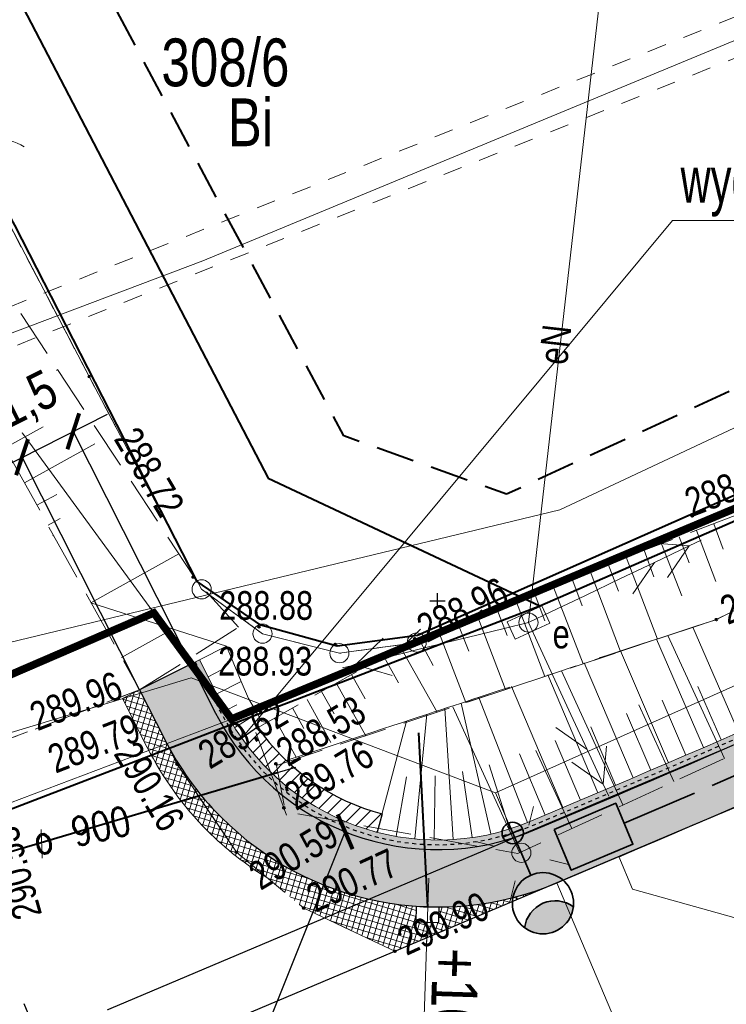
# Model space of a CAD drawing. Header units: metres. Extents: x 7437397 to 7437781, y 5556608 to 5556944.
# Tile 11 of 46: x 7437517 to 7437536, y 5556683 to 5556709. Entities that reach past the tile are written whole.
import ezdxf

# ---------------------------------------------------------------- set-up
doc = ezdxf.new("R2010")
doc.units = ezdxf.units.M
doc.header["$MEASUREMENT"] = 0
for name, pattern in [('0.5_0.5', [1.5, 0.5, -0.5, 0.5]), ('314-500', [2.5, 2, -0.5]), ('BUBZ01-500', [1.75, 1.25, -0.5]), ('DGN Style 2', [6.14715, 3.68829, -2.45886]), ('DGN Style 3', [8.60601, 6.14715, -2.45886]), ('EGBU01-500', [1, 0.5, -0.5]), ('KTCR02-500', [1.5, 1, -0.5]), ('KTJZ01-500', [2, 1.5, -0.5])]:
    doc.linetypes.add(name, pattern=pattern)
doc.layers.get('0').update_dxf_attribs({"color": 250, "lineweight": 5})
for name, color, linetype, lineweight in [('202-Punkt graniczny stabilizowany trwale', 7, 'Continuous', 5), ('203-Punkt załamania granicy działki nie stabilizowany', 7, 'Continuous', 5), ('510-Podpora jednosłupowa symb.-STPOW', 7, 'Continuous', 5), ('905-Brama w ogrodzeniu', 7, 'Continuous', 5), ('_PROJ_WYMIARY', 7, 'Continuous', 9), ('_PROJ_ZAGOSPODAROWANIE', 7, 'Continuous', 13), ('_TABELKA', 7, 'Continuous', 15), ('ARCH_HATCH', 7, 'Continuous', 13), ('BUBZ01', 250, 'Continuous', 5), ('BUBZ01_1', 250, 'Continuous', 5), ('BUIB02_01', 250, 'Continuous', 5), ('BUIB05_01', 250, 'Continuous', 5), ('D_balustrada', 7, '0.5_0.5', 30), ('D_kilometraz', 7, 'Continuous', 13), ('D_konstrukcja', 7, 'Continuous', 30), ('D_kraweznik', 7, 'Continuous', 30), ('D_kraweznik obnizony', 7, 'DGN Style 2', 30), ('D_obrzeze', 7, 'Continuous', 30), ('D_odwodnienie liniowe_wpust', 36, 'Continuous', 30), ('D_opis trasy', 7, 'Continuous', 13), ('D_opisy', 7, 'Continuous', 13), ('D_pobocze', 7, 'Continuous', 13), ('D_przepust', 7, 'DGN Style 2', 30), ('D_skarpa', 7, 'DGN Style 3', 20), ('D_skarpa-symbol', 7, 'Continuous', 20), ('D_zakres', 7, 'DGN Style 2', 13), ('DS_nawierzchnia bitumiczna nowa', 250, 'Continuous', 0), ('DS_nawierzchnia bitumiczna odtworzenie', 252, 'Continuous', 0), ('EGBD03', 250, 'Continuous', 5), ('EGBP04_02', 250, 'Continuous', 5), ('EGBP04_03', 250, 'Continuous', 5), ('EGBU01', 250, 'Continuous', 5), ('Elektryka_kanalizacja_technologiczna', 240, '314-500', 35), ('Elektryka_oswietlenie_zewnetrzne', 1, 'Continuous', 35), ('Elektryka_studzienki', 1, 'Continuous', 35), ('GAZ', 50, 'Continuous', 30), ('KTJZ01', 250, 'Continuous', 5), ('KTOK02', 250, 'Continuous', 5), ('KTOK05_01', 250, 'Continuous', 5), ('MPZP', 250, 'Continuous', 5), ('przewód elektroenergetyczny niskiego napięcia (linia) - symbol', 7, 'Continuous', 5), ('przewód telekomunikacyjny (linia) - symbol', 7, 'Continuous', 5), ('rzedne dla projektanta', 250, 'Continuous', 5), ('SUPE', 250, 'Continuous', 5), ('SUPE_01', 250, 'Continuous', 5), ('SUPG_01', 250, 'Continuous', 5), ('SUPT_01', 250, 'Continuous', 5), ('SUSM01', 250, 'Continuous', 5), ('SUSM04_01_E', 250, 'Continuous', 5), ('szafa elektroenergetyczna (punkt)', 7, 'Continuous', 5), ('szafa elektroenergetyczna (punkt)-Atr17', 7, 'Continuous', 5), ('słup (punkt)', 7, 'Continuous', 5), ('Warstwa 14', 250, 'Continuous', 5), ('Warstwa1Kanalizacja deszczowa', 34, 'Continuous', 40)]:
    doc.layers.add(name, color=color, linetype=linetype, lineweight=lineweight)
doc.styles.add('DROGI', font='arial.ttf', dxfattribs={"width": 0.55, "height": 1.25})
doc.styles.add('ROMANS', font='arial.ttf', dxfattribs={"width": 0.8})
doc.styles.get("Standard").update_dxf_attribs({"font": 'txt.shx', "width": 0.75})
doc.styles.add('Style-Arial Narrow', font='ARIALN.TTF')
doc.linetypes.add('KTOK05_01-500', pattern='A,3.75,[13,dgnlstyle-rozp_2015.shx,S=0.002778,R=0,X=0,Y=0],3.75', length=7.5)
doc.dimstyles.new('1-500', dxfattribs={"dimscale": 10, "dimtxt": 0.1, "dimasz": 0.07, "dimexe": 0, "dimexo": 0, "dimgap": 0.05, "dimtad": 1, "dimdec": 1, "dimrnd": 0.08, "dimzin": 0, "dimtxsty": 'ROMANS', "dimblk": 'ARCHTICK', "dimcen": 0.02, "dimdle": 0.1, "dimclrt": 256, "dimadec": 0, "dimazin": 0, "dimtfac": 0.666667, "dimtdec": 1, "dimtofl": 0, "dimtmove": 1, "dimatfit": 2, "dimfxl": 0, "dimtolj": 1, "dimtzin": 0, "dimarcsym": 0})

# ---------------------------------------------------------------- blocks, each defined once
blk = doc.blocks.new('PE04')
at = {"color": 0, "linetype": 'Continuous', "lineweight": 13, "ltscale": 10}
for p, q in [((46.5, 0), (37.84, 5)), ((6.5, 0), (0, 0)), ((6.5, 0), (16.5, 0)), ((16.5, 0), (26.5, 0)), ((26.5, 0), (36.5, 0)), ((36.5, 0), (46.5, 0)), ((46.5, 0), (37.84, -5)), ((46.5, 0), (50, 0))]:
    blk.add_line(p, q, dxfattribs=at)
blk = doc.blocks.new('PT01')
at = {"color": 0, "linetype": 'Continuous', "lineweight": 13, "ltscale": 10}
for p, q in [((46.5, 0), (37.84, 5)), ((6.5, 0), (0, 0)), ((6.5, 0), (16.5, 0)), ((16.5, 0), (26.5, 0)), ((26.5, 0), (36.5, 0)), ((36.5, 0), (27.84, -5)), ((36.5, 0), (46.5, 0)), ((46.5, 0), (50, 0))]:
    blk.add_line(p, q, dxfattribs=at)
blk = doc.blocks.new('US18')
at = {"color": 0, "linetype": 'Continuous', "lineweight": 13, "ltscale": 10}
for p, q in [((-5, -2.5), (-5, 2.5)), ((-5, 2.5), (5, 2.5)), ((5, -2.5), (5, 2.5)), ((-5, -2.5), (5, -2.5))]:
    blk.add_line(p, q, dxfattribs=at)
blk = doc.blocks.new('202')
at = {"layer": '202-Punkt graniczny stabilizowany trwale', "color": 96, "linetype": 'Continuous', "lineweight": 13}
blk.add_circle((0, 0), 2.5, dxfattribs=at)
blk = doc.blocks.new('203')
at = {"layer": '203-Punkt załamania granicy działki nie stabilizowany', "linetype": 'Continuous', "lineweight": 13}
h = blk.add_hatch(color=96, dxfattribs=at)
edge = h.paths.add_edge_path()
edge.add_arc((0, 0), 0.45, 0, 360)
blk = doc.blocks.new('905')
at = {"layer": '905-Brama w ogrodzeniu', "color": 0, "linetype": 'Continuous', "lineweight": 13}
for centre, start, end in [((-15, 0), 0, 60), ((15, 0), 120, 180)]:
    blk.add_arc(centre, 15, start, end, dxfattribs=at)
blk = doc.blocks.new('510')
at = {"layer": '510-Podpora jednosłupowa symb.-STPOW', "color": 0, "linetype": 'Continuous', "lineweight": 13}
blk.add_circle((0, 0), 2.5, dxfattribs=at)
blk = doc.blocks.new('SM04')
at = {"layer": 'słup (punkt)', "color": 0, "linetype": 'Continuous', "lineweight": 13}
blk.add_circle((0, 0), 2.5, dxfattribs=at)
blk = doc.blocks.new('SUSM01_2')
at = {"layer": 'SUSM01', "color": 250, "linetype": 'Continuous', "lineweight": 13}
for p, q in [((-0.543, 0.545), (-0.897, 0.899)), ((0.517, 0.545), (0.871, 0.899)), ((-0.897, -0.869), (-0.543, -0.515)), ((0.871, -0.869), (0.517, -0.515))]:
    blk.add_line(p, q, dxfattribs=at)
blk = doc.blocks.new('510_3')
at = {"layer": 'SUSM04_01_E', "linetype": 'Continuous', "lineweight": 13}
h = blk.add_hatch(color=8, dxfattribs=at)
edge = h.paths.add_edge_path()
edge.add_arc((0, 0), 0.25, 0, 360)
at = {"layer": 'SUSM04_01_E', "color": 250, "linetype": 'Continuous', "lineweight": 13}
blk.add_circle((0, 0), 0.25, dxfattribs=at)
blk = doc.blocks.new('slup_oswietleniowy_3')
h = blk.add_hatch(color=256)
h.dxf.hatch_style = 1
h.paths.add_polyline_path([(3, -0.866, 0.267949), (3.5, 0, 0.267949), (3, 0.866, 0.57735)])
for p, q in [((0, 0.35), (0, -0.35)), ((-0.35, 0), (1.5, 0))]:
    blk.add_line(p, q)
for centre, radius in [((2.5, 0), 1), ((0, 0), 0.35)]:
    blk.add_circle(centre, radius)
blk.add_arc((3.5, 0), 1, 120, 240)
blk = doc.blocks.new('_ArchTick')
at = {"color": 0, "linetype": 'ByBlock', "const_width": 0.15}
blk.add_lwpolyline([(-0.5, -0.5), (0.5, 0.5)], dxfattribs=at)
blk = doc.blocks.new('*D51')
at = {"layer": '_PROJ_WYMIARY', "color": 0, "lineweight": -2, "transparency": 16777216}
for p, q in [((7437535.644, 5556689.808), (7437517.82, 5556682.272)), ((7437536.235, 5556688.41), (7437518.411, 5556680.874)), ((7437517.43, 5556683.193), (7437518.8, 5556679.953))]:
    blk.add_line(p, q, dxfattribs=at)
at = {"layer": 'Defpoints', "color": 0}
for p in [(7437535.644, 5556689.808), (7437536.235, 5556688.41)]:
    blk.add_point(p, dxfattribs=at)
at = {"layer": '_PROJ_WYMIARY', "transparency": 16777216, "insert": (7437519.129, 5556682.001), "char_height": 1, "attachment_point": 5, "rotation": 292.9185, "style": 'ROMANS', "bg_fill": 3, "box_fill_scale": 1.25, "bg_fill_color": 256, "bg_fill_true_color": 13158600, "bg_fill_transparency": 0}
blk.add_mtext('\\A1;1,5', dxfattribs=at)
at = {"layer": 'Defpoints', "color": 0}
blk.add_point((7437518.411, 5556680.874), dxfattribs=at)
at = {"layer": '_PROJ_WYMIARY', "color": 0, "lineweight": -2, "transparency": 16777216, "xscale": 0.7000000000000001, "yscale": 0.7000000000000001, "zscale": 0.7000000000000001}
for p, rotation in [((7437517.82, 5556682.272), 112.9185406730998), ((7437518.411, 5556680.874), 292.9185406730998)]:
    blk.add_blockref('_ArchTick', p, dxfattribs=dict(at, rotation=rotation))
blk = doc.blocks.new('*D52')
at = {"layer": '_PROJ_WYMIARY', "color": 0, "lineweight": -2, "transparency": 16777216}
for p, q in [((7437516.495, 5556697.022), (7437519.619, 5556698.6)), ((7437521.799, 5556692.066), (7437518.726, 5556698.149)), ((7437520.46, 5556691.39), (7437517.387, 5556697.473))]:
    blk.add_line(p, q, dxfattribs=at)
at = {"layer": 'Defpoints', "color": 0}
for p in [(7437521.799, 5556692.066), (7437520.46, 5556691.39)]:
    blk.add_point(p, dxfattribs=at)
at = {"layer": '_PROJ_WYMIARY', "transparency": 16777216, "insert": (7437517.537, 5556698.926), "char_height": 1, "attachment_point": 5, "rotation": 26.8008, "style": 'ROMANS', "bg_fill": 3, "box_fill_scale": 1.25, "bg_fill_color": 256, "bg_fill_true_color": 13158600, "bg_fill_transparency": 0}
blk.add_mtext('\\A1;1,5', dxfattribs=at)
at = {"layer": 'Defpoints', "color": 0}
blk.add_point((7437518.726, 5556698.149), dxfattribs=at)
at = {"layer": '_PROJ_WYMIARY', "color": 0, "lineweight": -2, "transparency": 16777216, "xscale": 0.7000000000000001, "yscale": 0.7000000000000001, "zscale": 0.7000000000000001}
for p, rotation in [((7437518.726, 5556698.149), 26.80083486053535), ((7437517.387, 5556697.473), 206.8008348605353)]:
    blk.add_blockref('_ArchTick', p, dxfattribs=dict(at, rotation=rotation))
blk = doc.blocks.new('*D62')
at = {"layer": '_PROJ_WYMIARY', "color": 0, "lineweight": -2, "transparency": 16777216}
for p, q in [((7437528.047, 5556693.718), (7437528.447, 5556693.718)), ((7437528.247, 5556693.518), (7437528.247, 5556693.918)), ((7437521.111, 5556675.907), (7437525.829, 5556687.684))]:
    blk.add_line(p, q, dxfattribs=at)
at = {"layer": 'Defpoints', "color": 0}
for p in [(7437528.247, 5556693.718), (7437525.829, 5556687.684)]:
    blk.add_point(p, dxfattribs=at)
at = {"layer": '_PROJ_WYMIARY', "color": 0, "lineweight": -2, "transparency": 16777216, "xscale": 0.7000000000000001, "yscale": 0.7000000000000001, "zscale": 0.7000000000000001, "rotation": 68.1670001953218}
blk.add_blockref('_ArchTick', (7437525.829, 5556687.684), dxfattribs=at)
at = {"layer": '_PROJ_WYMIARY', "transparency": 16777216, "insert": (7437520.69, 5556677.815), "char_height": 1, "attachment_point": 5, "rotation": 68.167, "style": 'ROMANS', "bg_fill": 3, "box_fill_scale": 1.25, "bg_fill_color": 256, "bg_fill_true_color": 13158600, "bg_fill_transparency": 0}
blk.add_mtext('\\A1;R6,5', dxfattribs=at)

msp = doc.modelspace()

# ---------------------------------------------------------------- hatches: boundary and pattern name
at = {"layer": '_PROJ_ZAGOSPODAROWANIE'}
h = msp.add_hatch(dxfattribs=at)
h.set_pattern_fill('AR-CONC', color=251, scale=0.1, style=0)
h.set_pattern_definition([(50, (0, 0), (0.7172601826, -0.062752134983), [0.075, -0.825]), (355, (0, 0), (-0.138751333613, 0.7521921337), [0.06, -0.66]), (100.45144446, (0.0598, -0.0052), (0.578508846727, 0.68943999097), [0.063740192, -0.701142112]), (46.1842, (0, 0.2), (1.06724133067, -0.16551928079), [0.1125, -1.2375]), (96.63563549, (0.0889, 0.1862), (0.93466194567, 0.97411860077), [0.095610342, -1.05171376]), (351.18416399, (0, 0.2), (0.93466194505, 0.97411860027), [0.09, -0.990000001]), (21, (0.1, 0.15), (0.59690705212, -0.402618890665), [0.075, -0.825]), (326, (0.1, 0.15), (0.24331533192, 0.725150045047), [0.06, -0.66]), (71.45144474, (0.14974, 0.11645), (0.84022237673, 0.322531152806), [0.06374019, -0.701142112]), (37.5, (0, 0), (0.012159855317, 0.332893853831), [0, -0.652, 0, -0.67, 0, -0.6625]), (7.5, (0, 0), (0.263069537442, 0.394411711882), [0, -0.382, 0, -0.637, 0, -0.2525]), (327.5, (-0.223, 0), (0.5338224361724, -0.022554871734), [0, -0.25, 0, -0.78, 0, -1.035]), (317.5, (-0.323, 0), (0.583186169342, 0.100104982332), [0, -0.325, 0, -0.518, 0, -0.735])])
h.paths.add_polyline_path([(7437562.283, 5556703.048, -0.023893), (7437532.299, 5556688.645), (7437530.681, 5556687.961, -0.394504), (7437522.668, 5556690.9), (7437522.022, 5556692.179), (7437521.799, 5556692.066), (7437522.445, 5556690.787, 0.394504), (7437530.778, 5556687.731), (7437532.396, 5556688.415, 0.023893), (7437562.402, 5556702.828), (7437593.223, 5556719.488), (7437593.104, 5556719.708)])
at = {"layer": 'ARCH_HATCH', "linetype": 'Continuous', "lineweight": 25}
h = msp.add_hatch(color=254, dxfattribs=at)
h.dxf.hatch_style = 1
h.paths.add_polyline_path([(7437562.402, 5556702.828, -0.023893), (7437532.396, 5556688.415), (7437530.778, 5556687.731, -0.394504), (7437522.445, 5556690.787), (7437521.799, 5556692.066), (7437520.46, 5556691.39), (7437521.106, 5556690.111, 0.394504), (7437531.362, 5556686.349), (7437532.98, 5556687.034, 0.021064), (7437559.623, 5556699.646), (7437559.623, 5556699.646), (7437559.888, 5556699.785, 0.002613), (7437563.116, 5556701.508), (7437592.616, 5556717.455), (7437593.223, 5556719.488)])
at = {"layer": 'D_konstrukcja'}
h = msp.add_hatch(dxfattribs=at)
h.set_pattern_fill('HATCH', color=256, style=0, pattern_type=2)
h.set_pattern_definition([(45, (7437524.75023, 5556688.60858), (-0.176777, 0.176777), [])])
h.paths.add_polyline_path([(7437526.797, 5556688.154, -0.178032), (7437523.538, 5556690.419), (7437523.128, 5556690.132, 0.178024), (7437526.671, 5556687.67), (7437526.671, 5556687.671)])
at = {"layer": 'DS_nawierzchnia bitumiczna nowa'}
h = msp.add_hatch(dxfattribs=at)
h.set_pattern_fill('CROSSHATCH', color=256, style=0, pattern_type=2)
h.set_pattern_definition([(73.4667, (7437527.15435, 5556685.3172), (-0.1437982, 0.0426858), []), (343.4667, (7437527.15435, 5556685.3172), (0.0426858, 0.1437982), [])])
h.paths.add_polyline_path([(7437531.362, 5556686.349, -0.098999), (7437528.289, 5556685.718), (7437528.289, 5556685.712), (7437528.276, 5556685.313), (7437527.677, 5556685.332), (7437527.69, 5556685.732), (7437527.69, 5556685.737, -0.264246), (7437521.106, 5556690.111), (7437521.44, 5556689.45), (7437522.215, 5556688.3), (7437522.99, 5556687.15), (7437523.819, 5556686.462), (7437524.75, 5556685.69), (7437525.94, 5556685.125), (7437527.13, 5556684.56)])
at = {"layer": 'DS_nawierzchnia bitumiczna odtworzenie'}
h = msp.add_hatch(dxfattribs=at)
h.set_pattern_fill('CROSSHATCH', color=256, style=0, pattern_type=2)
h.set_pattern_definition([(73.4667, (7437521.11744, 5556689.25866), (-0.143798, 0.042686), []), (343.4667, (7437521.11744, 5556689.25866), (0.042686, 0.143798), [])])
h.paths.add_polyline_path([(7437520.66, 5556689.885, 0.139684), (7437523.819, 5556686.462), (7437522.99, 5556687.15), (7437522.215, 5556688.3), (7437521.44, 5556689.45), (7437521.106, 5556690.111), (7437520.46, 5556691.39), (7437520.014, 5556691.165)])

# ---------------------------------------------------------------- linework, layer by layer
at = {"layer": '_PROJ_ZAGOSPODAROWANIE', "linetype": '314-500'}
msp.add_lwpolyline([(7437515.52, 5556670.824, 0.2, 0.2, 0), (7437510.688, 5556669.395, 0.2, 0.2, 0), (7437500.229, 5556667.194, 0.2, 0.2, 0), (7437486.31, 5556664.78, 0.2, 0.2, 0), (7437483.805, 5556682.481, 0.2, 0.2, 0), (7437514.045, 5556687.445, 0.2, 0.2, 0), (7437513.13, 5556690.08, 0.2, 0.2, 0), (7437520.83, 5556693.404, 0.2, 0.2, 0), (7437522.86, 5556690.63, 0.2, 0.2, 0), (7437525.876, 5556691.876, 0.2, 0.2, 0), (7437540.193, 5556697.887, 0.2, 0.2, 0), (7437574.98, 5556714.07, 0.2, 0.2, 0), (7437590.898, 5556722.559, 0.2, 0.2, 0)], format="xyseb", dxfattribs=at)
at = {"layer": '_TABELKA'}
msp.add_lwpolyline([(7437523.128, 5556690.132), (7437534.387, 5556703.662), (7437547.784, 5556703.662)], dxfattribs=at)
at = {"layer": 'BUBZ01', "color": 7, "linetype": 'BUBZ01-500', "lineweight": 13}
for p, q in [((7437520.46, 5556691.39), (7437523.044, 5556693.027)), ((7437527.65, 5556692.73), (7437523.54, 5556690.4))]:
    msp.add_line(p, q, dxfattribs=at)
at = {"layer": 'BUBZ01', "color": 7, "linetype": 'BUBZ01-500', "lineweight": 13, "flags": 128}
for points in [[(7437528.318, 5556692.995), (7437547.83, 5556700.48), (7437576.23, 5556715.25), (7437589.02, 5556721.32), (7437589.43, 5556720.35), (7437575.67, 5556713.15), (7437558.6, 5556704.26), (7437548.16, 5556699.51), (7437535.53, 5556693.23), (7437528.982, 5556691.059)], [(7437523.044, 5556693.027), (7437521.96, 5556694.22), (7437512.102, 5556709.224), (7437507.913, 5556716.465)]]:
    msp.add_lwpolyline(points, dxfattribs=at)
msp.add_lwpolyline([(7437524.04, 5556689.42), (7437535.53, 5556693.23), (7437548.16, 5556699.51), (7437558.6, 5556704.26), (7437575.67, 5556713.15), (7437589.43, 5556720.35), (7437590.07, 5556719.5), (7437590.16, 5556717.95), (7437574.86, 5556709.22), (7437552.89, 5556697.48), (7437530.34, 5556687.12), (7437524.27, 5556688.21), (7437524.04, 5556689.42)], close=True, dxfattribs=at)
at = {"layer": 'BUBZ01', "color": 7, "linetype": 'Continuous', "lineweight": 13, "flags": 128}
for points in [[(7437535.46, 5556695.73), (7437535.71, 5556695.07)], [(7437535.01, 5556695.56), (7437535.52, 5556694.22)], [(7437534.1, 5556695.21), (7437534.63, 5556693.85)], [(7437534.56, 5556695.39), (7437534.82, 5556694.71)], [(7437533.64, 5556695.04), (7437533.9, 5556694.35)], [(7437533.17, 5556694.86), (7437533.995, 5556692.721)], [(7437532.23, 5556694.49), (7437533.025, 5556692.399)], [(7437532.7, 5556694.68), (7437532.97, 5556693.97)], [(7437531.75, 5556694.31), (7437532.02, 5556693.59)], [(7437530.77, 5556693.94), (7437531.05, 5556693.2)], [(7437531.26, 5556694.12), (7437532.049, 5556692.076)], [(7437530.28, 5556693.75), (7437531.052, 5556691.745)], [(7437529.78, 5556693.55), (7437530.06, 5556692.81)], [(7437528.76, 5556693.17), (7437529.06, 5556692.4)], [(7437529.27, 5556693.36), (7437530.022, 5556691.403)], [(7437528.25, 5556692.97), (7437528.982, 5556691.059)], [(7437527.74, 5556692.76), (7437528.13, 5556692.03)], [(7437535.74, 5556689.6), (7437534.261, 5556692.809)], [(7437527.28, 5556692.51), (7437528.232, 5556690.81)], [(7437526.84, 5556692.26), (7437527.22, 5556691.58)], [(7437533.09, 5556688.39), (7437531.487, 5556691.89)], [(7437526, 5556691.79), (7437526.35, 5556691.16)], [(7437525.21, 5556691.35), (7437525.54, 5556690.77)], [(7437525.6, 5556691.56), (7437526.374, 5556690.194)], [(7437524.84, 5556691.14), (7437525.46, 5556690.02)], [(7437524.45, 5556690.92), (7437524.75, 5556690.38)], [(7437530.39, 5556687.14), (7437528.643, 5556690.946)], [(7437534.42, 5556689), (7437533.5, 5556691)], [(7437523.98, 5556690.65), (7437524.55, 5556689.63)], [(7437531.75, 5556687.77), (7437530.81, 5556689.81)]]:
    msp.add_lwpolyline(points, dxfattribs=at)
at = {"layer": 'BUBZ01_1', "color": 7, "linetype": 'Continuous', "lineweight": 13}
for p, q in [((7437518.32, 5556699.76), (7437516.402, 5556698.698)), ((7437517.941, 5556698.27), (7437516.944, 5556697.718)), ((7437519.287, 5556697.82), (7437517.451, 5556696.803)), ((7437518.292, 5556696.501), (7437517.776, 5556696.216)), ((7437518.381, 5556695.867), (7437518.066, 5556695.693)), ((7437518.189, 5556695.42), (7437518.21, 5556695.432)), ((7437521.481, 5556694.949), (7437519.188, 5556693.669)), ((7437521.24, 5556692.935), (7437519.988, 5556692.237))]:
    msp.add_line(p, q, dxfattribs=at)
at = {"layer": 'BUIB02_01', "color": 7, "linetype": 'Continuous', "lineweight": 13}
msp.add_line((7437523.5, 5556690.28), (7437524.3, 5556688.12), dxfattribs=at)
at = {"layer": 'BUIB02_01', "color": 212, "linetype": 'Continuous', "lineweight": 40, "flags": 128}
for points in [[(7437471.018, 5556680.168), (7437490.105, 5556682.798), (7437506.941, 5556685.963), (7437514.516, 5556687.29), (7437530.92, 5556693.586), (7437543.72, 5556699.172), (7437579.76, 5556716.205), (7437631.582, 5556743.722), (7437615.039, 5556772.576)], [(7437512.405, 5556718.826), (7437523.822, 5556696.921), (7437530.92, 5556693.586)]]:
    msp.add_lwpolyline(points, dxfattribs=at)
at = {"layer": 'BUIB05_01', "color": 7, "linetype": 'Continuous', "lineweight": 40}
msp.add_line((7437524.05, 5556689.22), (7437512.41, 5556685.77), dxfattribs=at)
at = {"layer": 'D_balustrada', "ltscale": 0.1, "flags": 128}
msp.add_lwpolyline([(7437521.91, 5556692.123), (7437522.557, 5556690.843, 0.394504), (7437530.729, 5556687.846), (7437532.348, 5556688.53, 0.023893), (7437562.343, 5556702.938), (7437591.013, 5556718.435)], format="xyb", dxfattribs=at)
at = {"layer": 'D_kilometraz', "flags": 128}
msp.add_lwpolyline([(7437527.957, 5556684.723), (7437528.014, 5556686.472)], dxfattribs=at)
at = {"layer": 'D_konstrukcja'}
for p, q in [((7437523.538, 5556690.419), (7437523.128, 5556690.132)), ((7437526.797, 5556688.154), (7437526.671, 5556687.67))]:
    msp.add_line(p, q, dxfattribs=at)
msp.add_arc((7437528.247, 5556693.718), 5.75, 215.0152, 255.3941, dxfattribs=at)
at = {"layer": 'D_kraweznik'}
msp.add_line((7437531.362, 5556686.349), (7437532.98, 5556687.034), dxfattribs=at)
for centre, radius, start, end in [((7437396.683, 5557009.404), 350, 292.91854, 298.39337), ((7437528.247, 5556693.718), 8, 224.9585, 292.9185)]:
    msp.add_arc(centre, radius, start, end, dxfattribs=at)
at = {"layer": 'D_kraweznik obnizony'}
msp.add_line((7437520.46, 5556691.39), (7437521.106, 5556690.111), dxfattribs=at)
msp.add_arc((7437528.247, 5556693.718), 8, 206.8008, 224.9585, dxfattribs=at)
at = {"layer": 'D_obrzeze'}
for p, q in [((7437521.799, 5556692.066), (7437520.46, 5556691.39)), ((7437521.799, 5556692.066), (7437522.445, 5556690.787)), ((7437530.778, 5556687.731), (7437532.396, 5556688.415))]:
    msp.add_line(p, q, dxfattribs=at)
for centre, radius, start, end in [((7437396.683, 5557009.404), 348.5, 292.91854, 298.39337), ((7437528.247, 5556693.718), 6.5, 206.8008, 292.9185)]:
    msp.add_arc(centre, radius, start, end, dxfattribs=at)
at = {"layer": 'D_odwodnienie liniowe_wpust', "flags": 128}
msp.add_lwpolyline([(7437527.677, 5556685.332), (7437528.276, 5556685.313), (7437528.289, 5556685.712), (7437527.69, 5556685.732), (7437527.677, 5556685.332)], close=True, dxfattribs=at)
at = {"layer": 'D_opis trasy'}
msp.add_line((7437539.561, 5556684.449), (7437533.34, 5556686.184), dxfattribs=at)
at = {"layer": 'D_opis trasy', "flags": 128}
for points in [[(7437532.98, 5556687.034), (7437533.34, 5556686.184)], [(7437531.362, 5556686.349), (7437536.385, 5556674.47)]]:
    msp.add_lwpolyline(points, dxfattribs=at)
at = {"layer": 'D_opisy'}
msp.add_line((7437527.989, 5556685.722), (7437527.595, 5556673.484), dxfattribs=at)
at = {"layer": 'D_pobocze'}
for q in [(7437521.799, 5556692.066), (7437522.668, 5556690.9)]:
    msp.add_line((7437522.022, 5556692.179), q, dxfattribs=at)
at = {"layer": 'D_pobocze', "flags": 128}
msp.add_lwpolyline([(7437522.668, 5556690.9, 0.394504), (7437530.681, 5556687.961), (7437532.299, 5556688.645, 0.023893), (7437562.283, 5556703.048), (7437593.104, 5556719.708)], format="xyb", dxfattribs=at)
at = {"layer": 'D_przepust'}
msp.add_line((7437524.529, 5556689.362), (7437524.05, 5556689.22), dxfattribs=at)
at = {"layer": 'D_skarpa'}
msp.add_line((7437522.727, 5556692.535), (7437519.188, 5556693.669), dxfattribs=at)
at = {"layer": 'D_skarpa', "flags": 128}
for points in [[(7437524.288, 5556689.548), (7437524.714, 5556689.687), (7437525.28, 5556689.873), (7437525.75, 5556690.027), (7437526.151, 5556690.158), (7437526.498, 5556690.272), (7437526.804, 5556690.372), (7437527.078, 5556690.462), (7437527.326, 5556690.543), (7437527.555, 5556690.618), (7437527.767, 5556690.687), (7437527.965, 5556690.752), (7437528.153, 5556690.814), (7437528.333, 5556690.873), (7437528.506, 5556690.929), (7437528.675, 5556690.985), (7437528.84, 5556691.039), (7437529.003, 5556691.092), (7437529.165, 5556691.145), (7437529.354, 5556691.207), (7437529.831, 5556691.363), (7437530.308, 5556691.52), (7437530.785, 5556691.676), (7437531.258, 5556691.831), (7437531.728, 5556691.985), (7437532.198, 5556692.139), (7437532.668, 5556692.293), (7437533.138, 5556692.447), (7437533.609, 5556692.601), (7437534.079, 5556692.755), (7437534.55, 5556692.909), (7437535.021, 5556693.063), (7437535.492, 5556693.218), (7437535.937, 5556693.43), (7437536.38, 5556693.648), (7437536.823, 5556693.866), (7437537.266, 5556694.083), (7437537.709, 5556694.301), (7437538.152, 5556694.519), (7437538.595, 5556694.737), (7437539.038, 5556694.954), (7437539.48, 5556695.172), (7437539.923, 5556695.389), (7437540.366, 5556695.607), (7437540.808, 5556695.825), (7437541.251, 5556696.042), (7437541.693, 5556696.26), (7437542.136, 5556696.477), (7437542.579, 5556696.695), (7437543.021, 5556696.912), (7437543.463, 5556697.13), (7437543.906, 5556697.347), (7437544.348, 5556697.565), (7437544.791, 5556697.782), (7437545.233, 5556698), (7437545.675, 5556698.217), (7437546.118, 5556698.434), (7437546.56, 5556698.652), (7437547.002, 5556698.869), (7437547.445, 5556699.087), (7437547.887, 5556699.304), (7437548.334, 5556699.513), (7437548.781, 5556699.72), (7437549.229, 5556699.927), (7437549.676, 5556700.134), (7437550.124, 5556700.341), (7437550.571, 5556700.548), (7437551.019, 5556700.755), (7437551.467, 5556700.962), (7437551.914, 5556701.169), (7437552.362, 5556701.376), (7437552.81, 5556701.583), (7437553.258, 5556701.79), (7437553.706, 5556701.997), (7437554.154, 5556702.204), (7437554.602, 5556702.411), (7437555.05, 5556702.618), (7437555.498, 5556702.826), (7437555.946, 5556703.033), (7437556.394, 5556703.24), (7437556.843, 5556703.447), (7437557.291, 5556703.655), (7437557.739, 5556703.862), (7437558.188, 5556704.069), (7437558.636, 5556704.279), (7437559.073, 5556704.508), (7437559.51, 5556704.737), (7437559.947, 5556704.966), (7437560.384, 5556705.196), (7437560.821, 5556705.425), (7437561.262, 5556705.656), (7437561.705, 5556705.888), (7437562.147, 5556706.121), (7437562.59, 5556706.353), (7437563.033, 5556706.585), (7437563.476, 5556706.817), (7437563.919, 5556707.05), (7437564.362, 5556707.282), (7437564.804, 5556707.514), (7437565.247, 5556707.746), (7437565.69, 5556707.979), (7437566.133, 5556708.211), (7437566.576, 5556708.443), (7437567.019, 5556708.676), (7437567.461, 5556708.908), (7437567.904, 5556709.14), (7437568.347, 5556709.372), (7437568.79, 5556709.605), (7437569.233, 5556709.837), (7437569.676, 5556710.069), (7437570.121, 5556710.297), (7437570.565, 5556710.526), (7437571.01, 5556710.755), (7437571.455, 5556710.983), (7437571.9, 5556711.212), (7437572.344, 5556711.441), (7437572.789, 5556711.669), (7437573.234, 5556711.898), (7437573.679, 5556712.126), (7437574.124, 5556712.355), (7437574.568, 5556712.584), (7437575.013, 5556712.812), (7437575.458, 5556713.041), (7437575.908, 5556713.259), (7437576.364, 5556713.468), (7437576.82, 5556713.676), (7437577.275, 5556713.885), (7437577.731, 5556714.094), (7437578.186, 5556714.302), (7437578.642, 5556714.511), (7437579.097, 5556714.72), (7437579.553, 5556714.928), (7437580.009, 5556715.137), (7437580.463, 5556715.349), (7437580.897, 5556715.596), (7437581.331, 5556715.844), (7437581.766, 5556716.092), (7437582.2, 5556716.34), (7437582.635, 5556716.588), (7437583.069, 5556716.836), (7437583.504, 5556717.083), (7437583.938, 5556717.331), (7437584.372, 5556717.579), (7437584.807, 5556717.827), (7437585.241, 5556718.075), (7437585.676, 5556718.322), (7437586.11, 5556718.57), (7437586.544, 5556718.818), (7437586.979, 5556719.066), (7437587.413, 5556719.314), (7437587.848, 5556719.562), (7437588.282, 5556719.809), (7437588.716, 5556720.057), (7437589.151, 5556720.305), (7437589.223, 5556720.346)], [(7437522.727, 5556692.535), (7437522.92, 5556692.072), (7437523.113, 5556691.61), (7437523.301, 5556691.167), (7437523.475, 5556690.867), (7437523.654, 5556690.568), (7437523.78, 5556690.536)]]:
    msp.add_lwpolyline(points, dxfattribs=at)
at = {"layer": 'D_skarpa-symbol', "flags": 128}
for points in [[(7437536.112, 5556690.284), (7437534.913, 5556693.028)], [(7437535.194, 5556689.887), (7437533.967, 5556692.718)], [(7437522.022, 5556692.179), (7437522.727, 5556692.535)], [(7437534.277, 5556689.489), (7437533.022, 5556692.409)], [(7437522.247, 5556691.733), (7437522.584, 5556691.903)], [(7437533.357, 5556689.096), (7437532.076, 5556692.099)], [(7437522.473, 5556691.286), (7437523.112, 5556691.61)], [(7437532.437, 5556688.704), (7437531.128, 5556691.788)], [(7437531.516, 5556688.314), (7437530.179, 5556691.477)], [(7437535.653, 5556690.085), (7437535.046, 5556691.479)], [(7437530.594, 5556687.927), (7437529.322, 5556691.197)], [(7437534.735, 5556689.688), (7437534.115, 5556691.125)], [(7437522.699, 5556690.841), (7437523, 5556691.004)], [(7437528.653, 5556687.483), (7437528.433, 5556690.905)], [(7437529.641, 5556687.628), (7437528.858, 5556691.045)], [(7437522.949, 5556690.408), (7437523.531, 5556690.773)], [(7437526.671, 5556687.671), (7437527.429, 5556690.577)], [(7437527.655, 5556687.498), (7437527.966, 5556690.753)], [(7437533.817, 5556689.293), (7437533.185, 5556690.774)], [(7437532.897, 5556688.9), (7437532.25, 5556690.422)], [(7437531.977, 5556688.509), (7437531.315, 5556690.071)], [(7437531.056, 5556688.12), (7437530.383, 5556689.722)], [(7437530.124, 5556687.757), (7437529.596, 5556689.435)], [(7437527.159, 5556687.565), (7437527.433, 5556689.116)], [(7437528.154, 5556687.47), (7437528.178, 5556689.15)], [(7437529.15, 5556687.534), (7437528.899, 5556689.255)]]:
    msp.add_lwpolyline(points, dxfattribs=at)
at = {"layer": 'D_zakres'}
for q in [(7437520.46, 5556691.39), (7437520.66, 5556689.885)]:
    msp.add_line((7437520.014, 5556691.165), q, dxfattribs=at)
at = {"layer": 'D_zakres', "flags": 128}
msp.add_lwpolyline([(7437521.106, 5556690.111), (7437521.44, 5556689.45), (7437522.215, 5556688.3), (7437522.99, 5556687.15), (7437524.75, 5556685.69), (7437525.94, 5556685.125), (7437527.13, 5556684.56), (7437531.362, 5556686.349)], dxfattribs=at)
at = {"layer": 'D_zakres'}
for start, end in [(206.8008, 224.9585), (224.9585, 238.6082)]:
    msp.add_arc((7437528.247, 5556693.718), 8.5, start, end, dxfattribs=at)
at = {"layer": 'DS_nawierzchnia bitumiczna nowa'}
for p, q in [((7437527.69, 5556685.732), (7437527.69, 5556685.737)), ((7437528.289, 5556685.712), (7437528.289, 5556685.718))]:
    msp.add_line(p, q, dxfattribs=at)
at = {"layer": 'EGBD03', "color": 96, "linetype": 'Continuous', "lineweight": 13, "flags": 128}
for points in [[(7437522.86, 5556690.63), (7437511.62, 5556705.99)], [(7437516.67, 5556704.29), (7437519.14, 5556699.58)], [(7437527.7, 5556692.63), (7437547.59, 5556701)], [(7437519.14, 5556699.58), (7437522.08, 5556694.02)], [(7437522.08, 5556694.02), (7437523.67, 5556692.86)], [(7437525.68, 5556692.35), (7437523.67, 5556692.86)], [(7437527.7, 5556692.63), (7437522.86, 5556690.63)], [(7437525.68, 5556692.35), (7437527.7, 5556692.63)], [(7437514.47, 5556687.46), (7437522.86, 5556690.63)]]:
    msp.add_lwpolyline(points, dxfattribs=at)
at = {"layer": 'EGBU01', "color": 96, "linetype": 'EGBU01-500', "lineweight": 13, "flags": 128}
for points in [[(7437516.67, 5556704.29), (7437519.14, 5556699.58)], [(7437519.14, 5556699.58), (7437516.67, 5556704.29)], [(7437527.7, 5556692.63), (7437547.59, 5556701)], [(7437547.59, 5556701), (7437527.7, 5556692.63)], [(7437519.14, 5556699.58), (7437522.08, 5556694.02)], [(7437522.08, 5556694.02), (7437519.14, 5556699.58)], [(7437522.08, 5556694.02), (7437523.67, 5556692.86)], [(7437523.67, 5556692.86), (7437522.08, 5556694.02)], [(7437523.67, 5556692.86), (7437525.68, 5556692.35)], [(7437525.68, 5556692.35), (7437523.67, 5556692.86)], [(7437525.68, 5556692.35), (7437527.7, 5556692.63)], [(7437527.7, 5556692.63), (7437525.68, 5556692.35)]]:
    msp.add_lwpolyline(points, dxfattribs=at)
at = {"layer": 'Elektryka_kanalizacja_technologiczna'}
msp.add_arc((7437396.683, 5557009.404), 349.25, 292.99537, 298.39337, dxfattribs=at)
at = {"layer": 'Elektryka_studzienki'}
msp.add_lwpolyline([(7437531.288, 5556687.746), (7437532.899, 5556688.428), (7437533.351, 5556687.359), (7437531.739, 5556686.678)], close=True, dxfattribs=at)
at = {"layer": 'GAZ', "linetype": '0.5_0.5', "lineweight": 20}
for points in [[(7437469.765, 5556684.298), (7437501.754, 5556690.401), (7437504.987, 5556698.001), (7437509.601, 5556698.417), (7437540.527, 5556710.781), (7437572.311, 5556724.628), (7437597.435, 5556738.152)], [(7437469.953, 5556683.316), (7437502.466, 5556689.519), (7437505.673, 5556697.059), (7437509.837, 5556697.434), (7437540.913, 5556709.859), (7437572.749, 5556723.728), (7437597.909, 5556737.272)]]:
    msp.add_lwpolyline(points, dxfattribs=at)
at = {"layer": 'KTJZ01', "color": 7, "linetype": 'KTJZ01-500', "lineweight": 13, "flags": 128}
msp.add_lwpolyline([(7437487.24, 5556665.88), (7437500.01, 5556668.65), (7437509.93, 5556671.34), (7437514.81, 5556672.66), (7437528.54, 5556677.57), (7437546.18, 5556685.08), (7437562.31, 5556693.39), (7437575.78, 5556700.17), (7437584.6, 5556705.2), (7437599.33, 5556712.79), (7437607.41, 5556717.03), (7437624.22, 5556725.75), (7437636.91, 5556731.79), (7437639.91, 5556733.3), (7437648.13, 5556737.1), (7437664.08, 5556744.94), (7437674.41, 5556750.47), (7437695.47, 5556762.01), (7437726.23, 5556778.98), (7437745.592, 5556790.579), (7437740.524, 5556799.89), (7437726.071, 5556794.065), (7437721.424, 5556793.261), (7437718.653, 5556793.684), (7437716.454, 5556794.853), (7437714.78, 5556796.65), (7437713.44, 5556798.18), (7437704.05, 5556814.76), (7437696.46, 5556806.77), (7437698.53, 5556806.84), (7437700.74, 5556806.26), (7437702.79, 5556804.94), (7437704.06, 5556803.16), (7437709.44, 5556793.77), (7437711.44, 5556790.12), (7437712.13, 5556787.63), (7437712.21, 5556785.35), (7437711.59, 5556783.66), (7437709.87, 5556781.76), (7437701.28, 5556777.09), (7437699.42, 5556776.48), (7437697.78, 5556776.19), (7437695.76, 5556776.41), (7437693.65, 5556777.51), (7437692.09, 5556778.89), (7437690.49, 5556781.22), (7437685.25, 5556778.28), (7437686.1, 5556775.03), (7437686.085, 5556773.72), (7437685.81, 5556772.51), (7437685.3, 5556771.32), (7437684.475, 5556769.98), (7437683.43, 5556768.68), (7437682.12, 5556767.23), (7437680.52, 5556765.9), (7437679.609, 5556765.424), (7437667.4, 5556758.73), (7437656.58, 5556752.94), (7437646.03, 5556747.24), (7437635.04, 5556741.31), (7437625.46, 5556735.97), (7437617.31, 5556731.03), (7437610.73, 5556727.32), (7437599.83, 5556721.28), (7437592.56, 5556717.41), (7437581.48, 5556711.39), (7437572.19, 5556706.38), (7437570.63, 5556705.57), (7437559.43, 5556699.57), (7437555.27, 5556697.37), (7437547.58, 5556693.6), (7437542.1, 5556690.99), (7437536.78, 5556688.64), (7437527.13, 5556684.56), (7437524.75, 5556685.69), (7437522.99, 5556687.15), (7437521.44, 5556689.45), (7437520.46, 5556691.39), (7437515.43, 5556689.51), (7437516.09, 5556686.202), (7437515.98, 5556684.5), (7437514.73, 5556681.38), (7437513.55, 5556680.28), (7437512.1, 5556679.32), (7437507.87, 5556678.13), (7437498.81, 5556675.82), (7437492.9, 5556674.29)], dxfattribs=at)
msp.add_lwpolyline([(7437507.857, 5556716.436), (7437504.491, 5556714.673), (7437509.22, 5556704.47), (7437510.97, 5556700.57), (7437513.08, 5556696.07), (7437515.43, 5556689.51), (7437520.46, 5556691.39), (7437518.97, 5556694.06), (7437515.57, 5556700.2), (7437512.44, 5556706.68), (7437507.857, 5556716.436)], close=True, dxfattribs=at)
at = {"layer": 'KTOK05_01', "color": 7, "linetype": 'KTOK05_01-500', "lineweight": 40, "flags": 128}
msp.add_lwpolyline([(7437532.153, 5556729.161), (7437547.36, 5556701.5), (7437527.72, 5556692.81), (7437525.62, 5556692.53), (7437523.63, 5556693.08), (7437521.96, 5556694.22), (7437517.2, 5556703.54), (7437514.83, 5556707.82), (7437509.814, 5556717.461)], dxfattribs=at)
at = {"layer": 'MPZP', "color": 212, "linetype": 'KTCR02-500', "lineweight": 40, "flags": 128}
msp.add_lwpolyline([(7437738.295, 5556803.984), (7437715.191, 5556791.784), (7437661.349, 5556763.226), (7437574.511, 5556717.006), (7437530.05, 5556696.506), (7437525.798, 5556698.029), (7437514.19, 5556719.761)], dxfattribs=at)
at = {"layer": 'rzedne dla projektanta', "color": 7, "linetype": 'Continuous', "lineweight": 40}
for centre in [(7437534.9, 5556695.94), (7437521.86, 5556694.34), (7437535.53, 5556693.23), (7437523.58, 5556693.04), (7437527.65, 5556692.73), (7437525.57, 5556692.58), (7437523.54, 5556690.4), (7437521.44, 5556689.45), (7437524.02, 5556689.46), (7437524.23, 5556688.31), (7437522.99, 5556687.15), (7437524.75, 5556685.69), (7437527.13, 5556684.56)]:
    msp.add_circle(centre, 0.0225, dxfattribs=at)
at = {"layer": 'SUPE', "color": 1, "linetype": 'Continuous', "lineweight": 13, "flags": 128}
msp.add_lwpolyline([(7437529.9, 5556717.63), (7437532.82, 5556712.36), (7437530.62, 5556693.15)], dxfattribs=at)
at = {"layer": 'SUPE_01', "color": 1, "linetype": 'Continuous', "lineweight": 13}
msp.add_line((7437529.759, 5556688.702), (7437530.433, 5556687.135), dxfattribs=at)
at = {"layer": 'SUPE_01', "color": 1, "linetype": 'Continuous', "lineweight": 13, "flags": 128}
msp.add_lwpolyline([(7437601.635, 5556725.162), (7437600.216, 5556724.388), (7437574.398, 5556710.521), (7437552.37, 5556698.835), (7437529.759, 5556688.702), (7437521.807, 5556691.71), (7437513.451, 5556689.173), (7437513.22, 5556690)], dxfattribs=at)
at = {"layer": 'SUPG_01', "color": 52, "linetype": 'Continuous', "lineweight": 13, "flags": 128}
msp.add_lwpolyline([(7437505.33, 5556697.53), (7437509.719, 5556697.926), (7437522.113, 5556702.608), (7437540.72, 5556710.32), (7437572.53, 5556724.178), (7437601.779, 5556739.923), (7437624.775, 5556752.295)], dxfattribs=at)
at = {"layer": 'SUPT_01', "color": 30, "linetype": 'Continuous', "lineweight": 13, "flags": 128}
msp.add_lwpolyline([(7437624.834, 5556744.449), (7437603.973, 5556732.899), (7437579.114, 5556719.1), (7437574.314, 5556716.425), (7437544.39, 5556702.175), (7437531.441, 5556696.093), (7437491.469, 5556686.466), (7437485.362, 5556685.024)], dxfattribs=at)
at = {"layer": 'Warstwa 14', "color": 7, "linetype": 'Continuous', "lineweight": 13}
msp.add_line((7437517.915, 5556686.995), (7437517.89, 5556687.746), dxfattribs=at)
at = {"layer": 'Warstwa1Kanalizacja deszczowa'}
msp.add_line((7437527.989, 5556685.722), (7437527.756, 5556690.266), dxfattribs=at)

# ---------------------------------------------------------------- block references
at = {"layer": 'EGBP04_02', "color": 96, "linetype": 'Continuous', "lineweight": 13, "xscale": 0.1, "yscale": 0.1, "zscale": 0.1}
for p in [(7437522.08, 5556694.02), (7437523.67, 5556692.86), (7437527.7, 5556692.63), (7437525.68, 5556692.35)]:
    msp.add_blockref('202', p, dxfattribs=at)
at = {"layer": 'EGBP04_03', "color": 96, "linetype": 'Continuous', "lineweight": 13, "xscale": 0.1, "yscale": 0.1, "zscale": 0.1}
for p in [(7437519.14, 5556699.58), (7437522.86, 5556690.63)]:
    msp.add_blockref('203', p, dxfattribs=at)
at = {"layer": 'Elektryka_oswietlenie_zewnetrzne', "linetype": 'Continuous', "xscale": 0.8000000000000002, "yscale": 0.8000000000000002, "zscale": 0.001, "rotation": 293.2482676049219}
msp.add_blockref('slup_oswietleniowy_3', (7437530.21, 5556687.653), dxfattribs=at)
at = {"layer": 'KTOK02', "color": 7, "linetype": 'Continuous', "lineweight": 13, "xscale": 0.1, "yscale": 0.1, "zscale": 0.1, "rotation": 297.743}
msp.add_blockref('905', (7437515.94, 5556705.64), dxfattribs=at)
at = {"layer": 'przewód elektroenergetyczny niskiego napięcia (linia) - symbol', "color": 1, "linetype": 'Continuous', "lineweight": 13, "xscale": 0.1, "yscale": 0.1, "zscale": 0.1}
for rotation in [25.51900000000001, 193.705, 294.799]:
    msp.add_blockref('PE04', (7437530.62, 5556693.15), dxfattribs=dict(at, rotation=rotation))
at = {"layer": 'przewód telekomunikacyjny (linia) - symbol', "color": 30, "linetype": 'Continuous', "lineweight": 13, "xscale": 0.1, "yscale": 0.1, "zscale": 0.1}
for rotation in [25.51900000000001, 193.705, 294.799]:
    msp.add_blockref('PT01', (7437530.62, 5556693.15), dxfattribs=dict(at, rotation=rotation))
at = {"layer": 'SUSM01', "color": 7, "linetype": 'Continuous', "lineweight": 13, "rotation": 211.119352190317}
msp.add_blockref('SUSM01_2', (7437530.433, 5556687.135), dxfattribs=at)
at = {"layer": 'SUSM04_01_E', "color": 7, "linetype": 'Continuous', "lineweight": 13, "xscale": 0.1, "yscale": 0.1, "zscale": 0.1}
for name in ['510', 'SM04']:
    msp.add_blockref(name, (7437530.62, 5556693.15), dxfattribs=at)
at = {"layer": 'SUSM04_01_E', "color": 7, "linetype": 'Continuous', "lineweight": 13}
msp.add_blockref('510_3', (7437530.433, 5556687.135), dxfattribs=at)
at = {"layer": 'szafa elektroenergetyczna (punkt)', "color": 7, "linetype": 'Continuous', "lineweight": 13, "xscale": 0.1, "yscale": 0.1, "zscale": 0.1, "rotation": 24.775}
msp.add_blockref('US18', (7437530.62, 5556693.15), dxfattribs=at)

# ---------------------------------------------------------------- texts
at = {"layer": '_PROJ_WYMIARY', "style": 'DROGI', "width": 0.65}
msp.add_text('wydłużenie istn. przepustu', height=1.2, dxfattribs=at).set_placement((7437534.595, 5556704.12))
at = {"layer": 'D_kilometraz', "insert": (7437528.718, 5556684.647), "char_height": 1.2, "attachment_point": 4, "rotation": 268.1558, "line_spacing_factor": 1.6, "style": 'Style-Arial Narrow'}
msp.add_mtext('+10', dxfattribs=at)
at = {"layer": 'EGBD03', "color": 96, "linetype": 'Continuous', "lineweight": 30, "insert": (7437521.028, 5556707.147), "char_height": 1.25, "attachment_point": 7, "line_spacing_factor": 0.6}
msp.add_mtext('\\FWORKING_1250;\\H1x;\\W0.8;308/6', dxfattribs=at)
at = {"layer": 'EGBU01', "color": 96, "linetype": 'Continuous', "lineweight": 30, "insert": (7437522.76, 5556705.599), "char_height": 1.25, "attachment_point": 7, "line_spacing_factor": 0.6}
msp.add_mtext('\\FWORKING_1250;\\H1x;\\W0.8;Bi', dxfattribs=at)
at = {"layer": 'rzedne dla projektanta', "color": 7, "linetype": 'Continuous', "lineweight": 0, "char_height": 0.75, "attachment_point": 7, "line_spacing_factor": 0.6}
for s, insert, rotation in [('\\FWORKING_1250;\\H1x;\\W0.8; 288.72', (7437519.647, 5556698.138), 300.5723), ('\\FWORKING_1250;\\H1x;\\W0.8; 288.87', (7437534.691, 5556695.819), 20.8934), ('\\FWORKING_1250;\\H1x;\\W0.8; 288.66', (7437535.619, 5556692.996), 20.8934), ('\\FWORKING_1250;\\H1x;\\W0.8; 288.96', (7437527.76, 5556692.505), 26.0627), ('\\FWORKING_1250;\\H1x;\\W0.8; 289.96', (7437517.584, 5556690.218), 21.3179), ('\\FWORKING_1250;\\H1x;\\W0.8; 288.53', (7437524.148, 5556689.246), 30.9226), ('\\FWORKING_1250;\\H1x;\\W0.8; 289.62', (7437522.108, 5556689.179), 30.9226), ('\\FWORKING_1250;\\H1x;\\W0.8; 289.79', (7437518.057, 5556689.109), 21.3179), ('\\FWORKING_1250;\\H1x;\\W0.8; 290.16', (7437519.639, 5556689.911), 301.0869), ('\\FWORKING_1250;\\H1x;\\W0.8; 289.76', (7437524.358, 5556688.096), 30.9226), ('\\FWORKING_1250;\\H1x;\\W0.8; 290.59', (7437523.434, 5556686.013), 30.9226), ('\\FWORKING_1250;\\H1x;\\W0.8; 290.53', (7437517.986, 5556685.312), 105.6803), ('\\FWORKING_1250;\\H1x;\\W0.8; 290.77', (7437524.854, 5556685.463), 24.6363), ('\\FWORKING_1250;\\H1x;\\W0.8; 290.90', (7437527.234, 5556684.333), 24.6363)]:
    msp.add_mtext(s, dxfattribs=dict(at, insert=insert, rotation=rotation))
for s, insert in [('\\FWORKING_1250;\\H1x;\\W0.8; 288.88', (7437522.315, 5556693.212)), ('\\FWORKING_1250;\\H1x;\\W0.8; 288.93', (7437522.29, 5556691.756))]:
    msp.add_mtext(s, dxfattribs=dict(at, insert=insert))
at = {"layer": 'SUPE', "color": 1, "linetype": 'Continuous', "lineweight": 13, "insert": (7437531.638, 5556699.862), "char_height": 0.75, "attachment_point": 7, "rotation": 83.467, "line_spacing_factor": 0.6}
msp.add_mtext('\\FWORKING_1250;\\H1x;\\W0.8;eN', dxfattribs=at)
at = {"layer": 'szafa elektroenergetyczna (punkt)-Atr17', "color": 7, "insert": (7437531.251, 5556692.466), "char_height": 0.75, "attachment_point": 7, "line_spacing_factor": 0.6}
msp.add_mtext('\\FWORKING_1250;\\H1x;\\W0.8;e', dxfattribs=at)
at = {"layer": 'Warstwa 14', "color": 7, "linetype": 'Continuous', "lineweight": 13, "width": 0.8}
msp.add_text('o 900', height=0.75, rotation=12.7005, dxfattribs=at).set_placement((7437517.778, 5556687.069))

# ---------------------------------------------------------------- next in the draw order: dimensions: what is measured, and where the dimension line sits
at = {"layer": '_PROJ_WYMIARY'}
for base, p1, p2, angle, picture, middle in [((7437518.726, 5556698.149), (7437520.46, 5556691.39), (7437521.799, 5556692.066), 26.8008, '*D52', (7437518.033, 5556697.943)), ((7437518.411, 5556680.874), (7437535.644, 5556689.808), (7437536.235, 5556688.41), 292.9185, '*D51', (7437518.115, 5556681.573))]:
    dim = msp.add_linear_dim(base=base, p1=p1, p2=p2, angle=angle, dimstyle='1-500', dxfattribs=at)
    dim.commit()
    dim.dimension.update_dxf_attribs({"geometry": picture, "text_midpoint": middle, "dimtype": 161})

# ---------------------------------------------------------------- next in the draw order: dimensions: what is measured, and where the dimension line sits
dim = msp.add_radius_dim(center=(7437528.247, 5556693.718), mpoint=(7437525.829, 5556687.684), dimstyle='1-500', dxfattribs=at)
dim.commit()
dim.dimension.update_dxf_attribs({"geometry": '*D62', "text_midpoint": (7437521.712, 5556677.406), "dimtype": 164})

doc.saveas('drawing.dxf')
